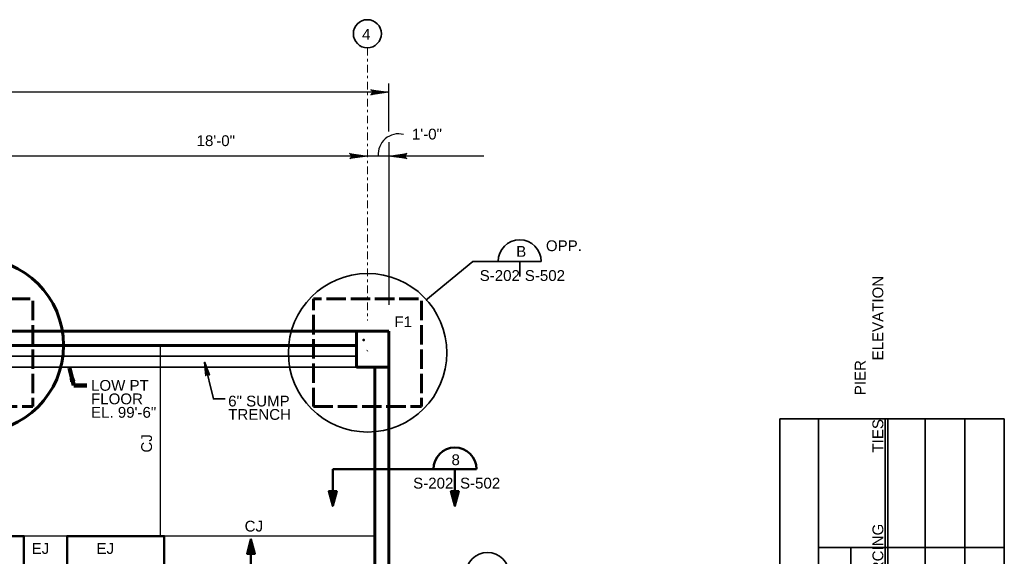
# Model space of a CAD drawing. Extents: x 325 to 1612, y 1797 to 2746.
# Tile 10 of 10: x 1065 to 1612, y 2447 to 2746. Entities that reach past the tile are written whole.
import ezdxf

# ---------------------------------------------------------------- set-up
doc = ezdxf.new("R2010")
doc.units = 0
doc.header["$LTSCALE"] = 0.075
doc.header["$MEASUREMENT"] = 0
doc.linetypes.add('ACAD_ISO02W100', pattern=[180, 144, -36])
doc.linetypes.add('DGN Style 7', pattern=[125.893892, 56.652252, -25.178778, 18.884084, -25.178778])
for name, color, linetype, lineweight in [('40', 7, 'Continuous', 18), ('S-Anno-Dims', 33, 'Continuous', 35), ('S-Anno-Legn', 171, 'Continuous', 35), ('S-Anno-Symb', 6, 'Continuous', 50), ('S-Anno-Symb-Sect', 4, 'Continuous', 35), ('S-Anno-Text', 53, 'Continuous', 35), ('S-COLS-CNTR', 166, 'DGN Style 7', 0), ('S-Cols-Prim', 6, 'Continuous', 50), ('S-Fndn-Grbm', 4, 'Continuous', 60), ('S-Fndn-Peds', 4, 'Continuous', 60), ('S-Grid-Iden', 1, 'Continuous', 35), ('S-Join-Cnst', 3, 'Continuous', 30), ('S-Pads-Eqpm', 6, 'Continuous', 50), ('S-Slab-Dran', 25, 'Continuous', 35)]:
    doc.layers.add(name, color=color, linetype=linetype, lineweight=lineweight)
doc.styles.add('NOTES', font='romans.shx')
doc.styles.add('Style-Arial', font='ARIAL.TTF')
doc.styles.add('Text', font='ARIAL.TTF', dxfattribs={"height": 0.125})
doc.dimstyles.new('Std-Arch', dxfattribs={"dimtxt": 0.125, "dimasz": 0.15, "dimexe": 0.0625, "dimexo": 0.0625, "dimgap": 0.0625, "dimtad": 1, "dimdec": 4, "dimzin": 11, "dimdsep": 46, "dimlunit": 4, "dimtxsty": 'Text', "dimcen": 0.09, "dimclrd": 256, "dimclre": 256, "dimadec": 4, "dimazin": 3, "dimtfac": 1, "dimtdec": 4, "dimtofl": 0, "dimtmove": 1, "dimatfit": 3, "dimfxl": 0, "dimfrac": 2, "dimtzin": 11, "dimlwd": 18, "dimlwe": 18, "dimarcsym": 0})

# ---------------------------------------------------------------- blocks, each defined once
blk = doc.blocks.new('W10x19')
at = {"layer": 'S-Cols-Prim'}
blk.add_line((-195737.04, -508269.98), (-195736.79, -508269.73), dxfattribs=at)
blk.add_point((-195738.93, -508263.87), dxfattribs=at)
blk = doc.blocks.new('LARROW')
at = {"color": 0, "linetype": 'ByBlock', "lineweight": -2, "flags": 128}
blk.add_lwpolyline([(-4.93, 0.71), (0, 0), (-4.92, -0.71), (-4.77, -0.59), (-4.55, -0.38), (-4.44, -0.19), (-4.42, 0), (-4.46, 0.21), (-4.57, 0.41), (-4.79, 0.61), (-4.93, 0.71), (-0.15, 0.01), (-4.76, -0.67), (-4.62, -0.56), (-4.39, -0.34), (-4.32, -0.06), (-4.37, 0.22), (-4.5, 0.41), (-4.67, 0.57), (-4.78, 0.65), (-0.41, 0.01), (-4.56, -0.59), (-4.41, -0.49), (-4.33, -0.37), (-4.25, -0.21), (-4.21, 0.01), (-4.23, 0.19), (-4.32, 0.33), (-4.5, 0.44), (-4.61, 0.58), (-0.71, 0.01), (-4.33, -0.5), (-4.17, -0.3), (-4.12, -0.06), (-4.14, 0.22), (-4.45, 0.51), (-1.05, 0.02), (-4.12, -0.41), (-4.07, -0.26), (-3.98, -0.04), (-4.04, 0.21), (-4.28, 0.43), (-1.36, 0.02), (-4.01, -0.31), (-3.92, -0.14), (-3.88, 0.04), (-4.07, 0.33), (-1.73, 0.02), (-3.85, -0.24), (-3.79, -0.11), (-3.77, 0.04), (-3.92, 0.25), (-2.17, 0.02), (-3.71, -0.15), (-3.67, 0.05), (-3.81, 0.17), (-2.53, 0.02), (-3.61, -0.09), (-3.63, 0.1), (-2.9, 0.02), (-3.57, -0.03), (-3.59, 0.03), (-3.36, 0.03)], dxfattribs=at)

msp = doc.modelspace()

# ---------------------------------------------------------------- linework, layer by layer
at = {"layer": '40', "color": 211, "linetype": 'Continuous', "lineweight": 60}
msp.add_circle((1040.46909, 2564.85335, -0.00197), 48.4225, dxfattribs=at)
at = {"layer": 'S-Anno-Dims', "lineweight": 30}
for p, q in [((1269.68189, 2705.57204), (549.96939, 2705.57204)), ((1269.68189, 2710.49204), (1269.68189, 2683.81204)), ((1269.88939, 2677.75204), (1269.88939, 2587.272)), ((1257.88189, 2670.07204), (1041.88689, 2670.07204)), ((1269.88939, 2670.07204), (1257.88189, 2670.07204)), ((1322.54939, 2670.07204), (1269.88939, 2670.07204))]:
    msp.add_line(p, q, dxfattribs=at)
msp.add_arc((1275.17119, 2671.1476), 11.28225, 75.6182, 185.4704248, dxfattribs=at)
at = {"layer": 'S-Anno-Legn'}
for p, q in [((1487.20719, 1962.17306), (1487.20719, 2523.96225)), ((1487.20719, 2523.96225), (1612.09743, 2523.96225)), ((1508.81982, 1962.17306), (1508.81982, 2523.96225)), ((1545.90294, 1962.17306), (1545.90294, 2523.96225)), ((1547.34181, 1962.17306), (1547.34181, 2523.96225)), ((1568.00019, 1962.17306), (1568.00019, 2523.96225)), ((1590.09743, 1962.17306), (1590.09743, 2523.96225)), ((1612.09743, 1962.17306), (1612.09743, 2523.96225)), ((1508.81982, 2452.40638), (1612.09743, 2452.40638)), ((1526.82219, 2259.05353), (1526.82219, 2452.40638))]:
    msp.add_line(p, q, dxfattribs=at)
at = {"layer": 'S-Anno-Symb'}
for p, q in [((1238.63509, 2495.99169, -0.00197), (1318.55372, 2495.99169, -0.00197)), ((1238.63509, 2495.99169, -0.00197), (1238.63509, 2475.56231, -0.00197)), ((1306.55372, 2495.99169, -0.00197), (1306.55372, 2475.56231, -0.00197)), ((1193.11434, 2451.43483, -0.00197), (1193.11434, 2443.17883, -0.00197))]:
    msp.add_line(p, q, dxfattribs=at)
at = {"layer": 'S-Anno-Symb', "elevation": -0.00197, "flags": 128}
for points in [[(1238.63509, 2475.56231), (1240.79509, 2483.67431), (1236.42709, 2483.67431), (1238.63509, 2475.56231), (1240.64509, 2483.59631), (1236.57709, 2483.61431), (1238.62909, 2475.92231), (1240.44709, 2483.44631), (1236.77509, 2483.51231), (1238.62909, 2476.30631), (1240.20709, 2483.23031), (1237.02709, 2483.31431), (1238.60509, 2476.75031), (1239.99709, 2483.03231), (1237.26709, 2483.06831), (1238.59309, 2477.26031), (1239.74509, 2482.82831), (1237.44709, 2482.93631), (1238.56309, 2477.86031), (1239.48109, 2482.59431), (1237.68709, 2482.70831), (1238.56309, 2478.56831), (1239.18109, 2482.32431), (1237.98109, 2482.50431), (1238.54509, 2479.21631), (1238.91109, 2482.07231), (1238.17909, 2482.28231), (1238.50909, 2479.91231), (1238.67109, 2481.95231), (1238.34709, 2482.09031), (1238.49109, 2481.06431)], [(1306.55372, 2475.56231), (1308.71372, 2483.67431), (1304.34572, 2483.67431), (1306.55372, 2475.56231), (1308.56372, 2483.59631), (1304.49572, 2483.61431), (1306.54772, 2475.92231), (1308.36572, 2483.44631), (1304.69372, 2483.51231), (1306.54772, 2476.30631), (1308.12572, 2483.23031), (1304.94572, 2483.31431), (1306.52372, 2476.75031), (1307.91572, 2483.03231), (1305.18572, 2483.06831), (1306.51172, 2477.26031), (1307.66372, 2482.82831), (1305.36572, 2482.93631), (1306.48172, 2477.86031), (1307.39972, 2482.59431), (1305.60572, 2482.70831), (1306.48172, 2478.56831), (1307.09972, 2482.32431), (1305.89972, 2482.50431), (1306.46372, 2479.21631), (1306.82972, 2482.07231), (1306.09772, 2482.28231), (1306.42772, 2479.91231), (1306.58972, 2481.95231), (1306.26572, 2482.09031), (1306.40972, 2481.06431)], [(1193.11434, 2456.99495), (1190.95434, 2448.88295), (1195.32234, 2448.88295), (1193.11434, 2456.99495), (1191.10434, 2448.96095), (1195.17234, 2448.94295), (1193.12034, 2456.63495), (1191.30234, 2449.11095), (1194.97434, 2449.04495), (1193.12034, 2456.25095), (1191.54234, 2449.32695), (1194.72234, 2449.24295), (1193.14434, 2455.80695), (1191.75234, 2449.52495), (1194.48234, 2449.48895), (1193.15634, 2455.29695), (1192.00434, 2449.72895), (1194.30234, 2449.62095), (1193.18634, 2454.69695), (1192.26834, 2449.96295), (1194.06234, 2449.84895), (1193.18634, 2453.98895), (1192.56834, 2450.23295), (1193.76834, 2450.05295), (1193.20434, 2453.34095), (1192.83834, 2450.48495), (1193.57034, 2450.27495), (1193.24034, 2452.64495), (1193.07834, 2450.60495), (1193.40234, 2450.46695), (1193.25834, 2451.49295)]]:
    msp.add_lwpolyline(points, dxfattribs=at)
at = {"layer": 'S-Anno-Symb'}
msp.add_arc((1306.56812, 2496.00129, -0.00197), 12, 0, 180, dxfattribs=at)
at = {"layer": 'S-Anno-Symb-Sect'}
for p, q in [((1316.52672, 2611.45526), (1290.47022, 2589.94914)), ((1316.52672, 2611.45526), (1354.58322, 2611.45526)), ((1342.58322, 2611.45526), (1342.58322, 2603.19926))]:
    msp.add_line(p, q, dxfattribs=at)
msp.add_circle((1258.01385, 2560.66414), 44.07158, dxfattribs=at)
for centre in [(1342.59762, 2611.46486), (1324.66924, 2437.61516)]:
    msp.add_arc(centre, 12, 0, 180, dxfattribs=at)
at = {"layer": 'S-Anno-Text', "flags": 128}
msp.add_lwpolyline([(1092.96158, 2544.60816), (1092.28123, 2552.13547), (1095.00115, 2545.0902), (1094.77899, 2545.27798), (1094.39977, 2545.52741), (1094.08116, 2545.61896), (1093.80666, 2545.59791), (1093.52145, 2545.46992), (1093.2677, 2545.23254), (1093.05631, 2544.83916), (1092.96158, 2544.60816), (1092.32026, 2551.91725), (1094.87911, 2545.30749), (1094.67795, 2545.48173), (1094.289, 2545.74732), (1093.86288, 2545.76463), (1093.48026, 2545.59548), (1093.25023, 2545.33291), (1093.08045, 2545.0414), (1092.99449, 2544.84931), (1092.40999, 2551.53269), (1094.6943, 2545.58999), (1094.50868, 2545.77401), (1094.30808, 2545.84393), (1094.05401, 2545.91367), (1093.72333, 2545.9041), (1093.47214, 2545.80862), (1093.29909, 2545.63308), (1093.19677, 2545.33273), (1093.04023, 2545.11188), (1092.51468, 2551.08403), (1094.49141, 2545.899), (1094.14813, 2546.0708), (1093.78227, 2546.05916), (1093.40141, 2545.93343), (1093.08597, 2545.37446), (1092.60905, 2550.57768), (1094.28404, 2546.17624), (1094.06612, 2546.19298), (1093.70649, 2546.25652), (1093.37734, 2546.08756), (1093.15154, 2545.65395), (1092.71645, 2550.11737), (1094.1163, 2546.30913), (1093.83832, 2546.37944), (1093.55975, 2546.37587), (1093.21208, 2546.00599), (1092.84425, 2549.56966), (1093.9478, 2546.52172), (1093.74136, 2546.56571), (1093.52168, 2546.53902), (1093.27453, 2546.24789), (1092.99652, 2548.91707), (1093.77754, 2546.69088), (1093.47505, 2546.68789), (1093.34922, 2546.43734), (1093.1216, 2548.38101), (1093.65762, 2546.82264), (1093.38952, 2546.72322), (1093.2494, 2547.8333), (1093.55246, 2546.86569), (1093.47469, 2546.81682), (1093.39584, 2547.15477)], dxfattribs=at)
msp.add_lwpolyline([(1092.96158, 2544.60816), (1092.28123, 2552.13547), (1095.00115, 2545.0902), (1094.77899, 2545.27798), (1094.39977, 2545.52741), (1094.08116, 2545.61896), (1093.80666, 2545.59791), (1093.52145, 2545.46992), (1093.2677, 2545.23254), (1093.05631, 2544.83916), (1092.96158, 2544.60816), (1092.32026, 2551.91725), (1094.87911, 2545.30749), (1094.67795, 2545.48173), (1094.289, 2545.74732), (1093.86288, 2545.76463), (1093.48026, 2545.59548), (1093.25023, 2545.33291), (1093.08045, 2545.0414), (1092.99449, 2544.84931), (1092.40999, 2551.53269), (1094.6943, 2545.58999), (1094.50868, 2545.77401), (1094.30808, 2545.84393), (1094.05401, 2545.91367), (1093.72333, 2545.9041), (1093.47214, 2545.80862), (1093.29909, 2545.63308), (1093.19677, 2545.33273), (1093.04023, 2545.11188), (1092.51468, 2551.08403), (1094.49141, 2545.899), (1094.14813, 2546.0708), (1093.78227, 2546.05916), (1093.40141, 2545.93343), (1093.08597, 2545.37446), (1092.60905, 2550.57768), (1094.28404, 2546.17624), (1094.06612, 2546.19298), (1093.70649, 2546.25652), (1093.37734, 2546.08756), (1093.15154, 2545.65395), (1092.71645, 2550.11737), (1094.1163, 2546.30913), (1093.83832, 2546.37944), (1093.55975, 2546.37587), (1093.21208, 2546.00599), (1092.84425, 2549.56966), (1093.9478, 2546.52172), (1093.74136, 2546.56571), (1093.52168, 2546.53902), (1093.27453, 2546.24789), (1092.99652, 2548.91707), (1093.77754, 2546.69088), (1093.47505, 2546.68789), (1093.34922, 2546.43734), (1093.1216, 2548.38101), (1093.65762, 2546.82264), (1093.38952, 2546.72322), (1093.2494, 2547.8333), (1093.55246, 2546.86569), (1093.47469, 2546.81682), (1093.39584, 2547.15477)], dxfattribs=at)
at = {"layer": 'S-Anno-Text', "elevation": 0.00197, "flags": 128}
for points in [[(1167.34895, 2555.44016), (1172.24652, 2535.06626), (1178.71132, 2535.06626)], [(1168.0293, 2547.91285), (1167.34895, 2555.44016), (1170.06887, 2548.39489), (1169.84671, 2548.58267), (1169.46749, 2548.8321), (1169.14888, 2548.92365), (1168.87438, 2548.9026), (1168.58917, 2548.77461), (1168.33542, 2548.53723), (1168.12403, 2548.14385), (1168.0293, 2547.91285), (1167.38798, 2555.22194), (1169.94683, 2548.61218), (1169.74567, 2548.78642), (1169.35672, 2549.05201), (1168.9306, 2549.06932), (1168.54798, 2548.90017), (1168.31795, 2548.6376), (1168.14817, 2548.34609), (1168.06221, 2548.154), (1167.47771, 2554.83738), (1169.76202, 2548.89468), (1169.5764, 2549.0787), (1169.3758, 2549.14862), (1169.12173, 2549.21836), (1168.79105, 2549.20879), (1168.53986, 2549.11331), (1168.36681, 2548.93777), (1168.26449, 2548.63742), (1168.10795, 2548.41657), (1167.5824, 2554.38872), (1169.55913, 2549.20369), (1169.21585, 2549.37549), (1168.84999, 2549.36385), (1168.46913, 2549.23812), (1168.15369, 2548.67915), (1167.67677, 2553.88236), (1169.35176, 2549.48093), (1169.13384, 2549.49767), (1168.77421, 2549.56121), (1168.44505, 2549.39224), (1168.21926, 2548.95864), (1167.78417, 2553.42206), (1169.18402, 2549.61382), (1168.90604, 2549.68413), (1168.62747, 2549.68056), (1168.2798, 2549.31068), (1167.91197, 2552.87435), (1169.01552, 2549.82641), (1168.80908, 2549.87039), (1168.5894, 2549.84371), (1168.34225, 2549.55257), (1168.06424, 2552.22176), (1168.84526, 2549.99557), (1168.54277, 2549.99257), (1168.41694, 2549.74203), (1168.18932, 2551.6857), (1168.72534, 2550.12733), (1168.45724, 2550.02791), (1168.31712, 2551.13799), (1168.62018, 2550.17038), (1168.54241, 2550.12151), (1168.46356, 2550.45946)]]:
    msp.add_lwpolyline(points, dxfattribs=at)
at = {"layer": 'S-COLS-CNTR'}
msp.add_line((1257.88189, 2730.31204), (1257.88189, 2578.6228), dxfattribs=at)
at = {"layer": 'S-Fndn-Grbm'}
for p, q in [((658.31954, 2572.752), (1269.89939, 2572.752)), ((1269.89939, 2572.752), (1269.89939, 1972.892)), ((1251.83564, 2564.7445), (1047.95564, 2564.7445)), ((1261.92939, 2398.74013), (1261.92939, 2552.74133))]:
    msp.add_line(p, q, dxfattribs=at)
at = {"layer": 'S-Fndn-Grbm', "linetype": 'ACAD_ISO02W100'}
for points in [[(1011.89564, 2530.74133), (1071.89564, 2530.74133), (1071.89564, 2590.74133), (1011.89564, 2590.74133)], [(1227.89564, 2530.74133), (1287.89564, 2530.74133), (1287.89564, 2590.74133), (1227.89564, 2590.74133)]]:
    msp.add_3dface(points, dxfattribs=at)
at = {"layer": 'S-Fndn-Peds'}
for p in [(1251.83564, 2572.74695), (1269.89939, 2552.74133)]:
    msp.add_line(p, (1251.83564, 2552.74133), dxfattribs=at)
at = {"layer": 'S-Grid-Iden'}
msp.add_circle((1257.88189, 2738.11992), 7.80788, dxfattribs=at)
at = {"layer": 'S-Join-Cnst'}
for p, q in [((1142.89511, 2458.75304), (1142.89511, 2564.75304)), ((1090.89511, 2458.75304), (1066.89511, 2458.75304)), ((1261.92939, 2458.75304), (1142.89511, 2458.75304))]:
    msp.add_line(p, q, dxfattribs=at)
at = {"layer": 'S-Pads-Eqpm'}
for points in [[(1012.89511, 2368.73741), (1066.89511, 2368.73741), (1066.89511, 2458.73741), (1012.89511, 2458.73741)], [(1090.89511, 2368.73741), (1144.89511, 2368.73741), (1144.89511, 2458.73741), (1090.89511, 2458.73741)]]:
    msp.add_3dface(points, dxfattribs=at)
at = {"layer": 'S-Slab-Dran'}
for p, q in [((1047.95564, 2558.73825), (1251.83564, 2558.73825)), ((1047.95564, 2552.73825), (1251.83564, 2552.73825))]:
    msp.add_line(p, q, dxfattribs=at)

# ---------------------------------------------------------------- block references
at = {"layer": 'S-Anno-Dims', "lineweight": 30, "xscale": 2, "yscale": 2, "zscale": 2}
for p in [(1269.68189, 2705.57204), (1257.88189, 2670.07204)]:
    msp.add_blockref('LARROW', p, dxfattribs=at)
at = {"layer": 'S-Anno-Dims', "lineweight": 30, "xscale": 2, "yscale": 2, "zscale": 2, "rotation": 180}
msp.add_blockref('LARROW', (1269.88939, 2670.07204), dxfattribs=at)
at = {"layer": 'S-Cols-Prim'}
msp.add_blockref('W10x19', (196994.75394, 510831.74166), dxfattribs=at)

# ---------------------------------------------------------------- texts
at = {"layer": 'S-Anno-Dims', "char_height": 6, "attachment_point": 1, "line_spacing_factor": 0.746425, "style": 'NOTES'}
for s, insert in [('\\fArial|b0|i0|c0|p39;1\'-0"', (1282.64189, 2685.28985)), ('\\fArial|b0|i0|c0|p39;18\'-0"', (1162.88939, 2681.63506))]:
    msp.add_mtext(s, dxfattribs=dict(at, insert=insert))
at = {"layer": 'S-Anno-Legn', "char_height": 5.99999994, "attachment_point": 1, "rotation": 90, "line_spacing_factor": 0.737513, "style": 'NOTES'}
for s, insert in [('\\fArial|b0|i0|c0|p39;                                       ELEVATION          SIZE           REINFORCING                 TIES              ELEVATION', (1538.78119, 2201.57912)), ('\\fArial|b0|i0|c0|p39;                            SIZE                       REINFORCING                 FOOTING                                                                                                    PIER', (1528.90581, 2030.40271))]:
    msp.add_mtext(s, dxfattribs=dict(at, insert=insert))
at = {"layer": 'S-Anno-Symb', "char_height": 5.9999999, "attachment_point": 1, "line_spacing_factor": 0.752424, "style": 'NOTES'}
for s, insert in [('\\fArial|b0|i0|c0|p39;8', (1304.65768, 2504.19558, -0.00197)), ('\\fArial|b0|i0|c0|p39;S-202', (1283.32562, 2491.17969, -0.00197)), ('\\fArial|b0|i0|c0|p39;S-502', (1309.39172, 2491.17969, -0.00197))]:
    msp.add_mtext(s, dxfattribs=dict(at, insert=insert))
at = {"layer": 'S-Anno-Symb-Sect', "char_height": 5.9999999, "attachment_point": 1, "style": 'NOTES'}
for s, insert, line_spacing_factor in [('\\fArial|b0|i0|c0|p39;OPP.', (1357.16311, 2623.20826), 0.749417), ('\\fArial|b0|i0|c0|p39;B', (1340.65112, 2620.05156), 0.749417), ('\\fArial|b0|i0|c0|p39;S-202', (1320.32642, 2606.64326), 0.752424), ('\\fArial|b0|i0|c0|p39;S-502', (1345.42122, 2606.64326), 0.749417)]:
    msp.add_mtext(s, dxfattribs=dict(at, insert=insert, line_spacing_factor=line_spacing_factor))
at = {"layer": 'S-Anno-Text', "char_height": 6, "attachment_point": 1, "style": 'NOTES'}
for s, insert, line_spacing_factor in [('\\fArial|b0|i0|c0|p39;F1', (1272.91926, 2580.94552), 0.734563), ('\\fArial|b0|i0|c0|p39;6" SUMP \\PTRENCH', (1180.47444, 2536.82939, 0.00197), 0.743439), ('\\fArial|b0|i0|c0|p39;CJ', (1189.60076, 2467.26992), 0.755442), ('\\fArial|b0|i0|c0|p39;EJ', (1071.14681, 2454.82916), 0.749417), ('\\fArial|b0|i0|c0|p39;EJ', (1107.20191, 2454.82916), 0.749417)]:
    msp.add_mtext(s, dxfattribs=dict(at, insert=insert, line_spacing_factor=line_spacing_factor))
at = {"layer": 'S-Anno-Text', "lineweight": 25, "insert": (1104.18845, 2545.54902), "char_height": 6, "attachment_point": 1, "line_spacing_factor": 0.749417, "style": 'NOTES'}
msp.add_mtext('\\fArial|b0|i0|c0|p39;LOW PT\\PFLOOR\\PEL. 99\'-6"', dxfattribs=at)
at = {"layer": 'S-Anno-Text', "insert": (1132.09685, 2505.17016), "char_height": 6, "attachment_point": 1, "rotation": 90, "line_spacing_factor": 0.755442, "style": 'NOTES'}
msp.add_mtext('\\fArial|b0|i0|c0|p39;CJ', dxfattribs=at)
at = {"layer": 'S-Grid-Iden', "insert": (1254.92992, 2740.78437), "char_height": 6, "attachment_point": 1, "line_spacing_factor": 0.734566, "style": 'Text'}
msp.add_mtext('4', dxfattribs=at)

# ---------------------------------------------------------------- leaders
at = {"layer": 'S-Anno-Text', "lineweight": 18, "annotation_type": 0, "has_hookline": 1, "hookline_direction": 0, "text_width": 42.2561}
msp.add_leader([(1092.28123, 2552.13547), (1094.60126, 2542.5513), (1101.80126, 2542.5513)], dimstyle='Std-Arch', override={"dimtxt": 6, "dimasz": 7.2, "dimgap": 3, "dimtad": 0, "dimtxsty": 'Style-Arial', "dimclrd": 0, "dimldrblk": 'None', "dimlwd": 65534}, dxfattribs=at)

doc.saveas('drawing.dxf')
